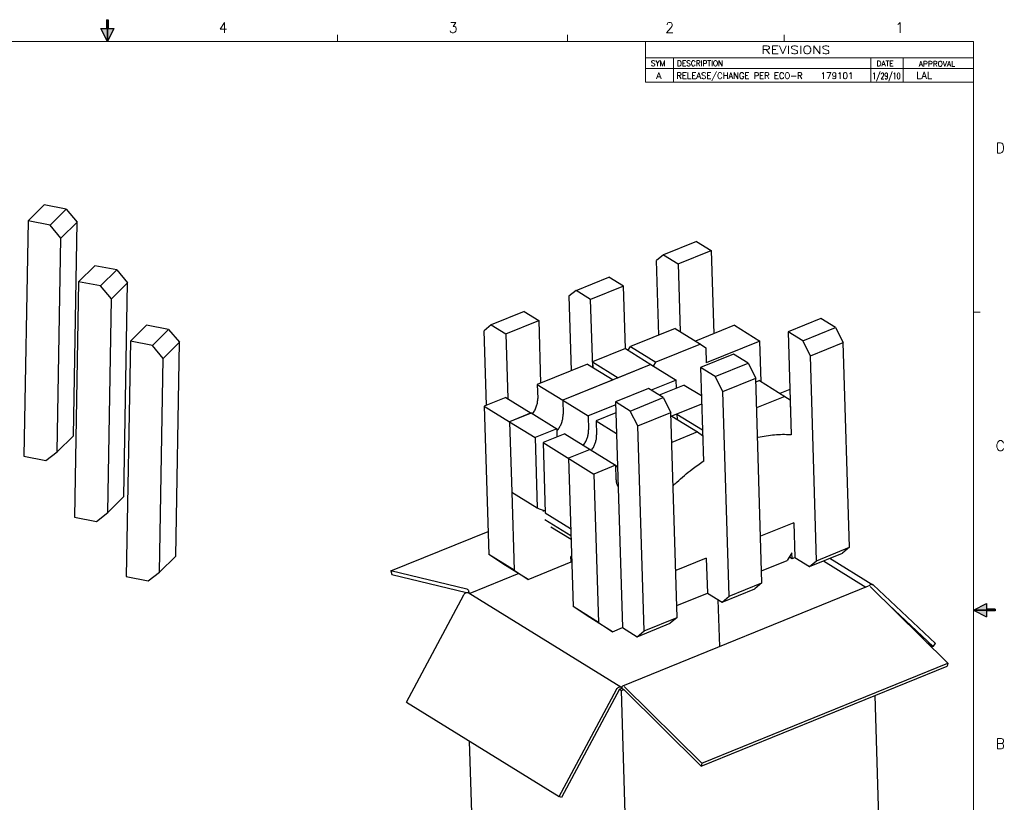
# Model space of a CAD drawing. Header units: inches. Extents: x 0.4 to 33.6, y 0.1 to 21.9.
# Tile 3 of 3: x 15.4 to 33.6, y 7.5 to 21.9. Entities that reach past the tile are written whole.
import ezdxf
from ezdxf.enums import TextEntityAlignment as Align

# ---------------------------------------------------------------- set-up
doc = ezdxf.new("R2010")
doc.units = ezdxf.units.IN
doc.header["$LTSCALE"] = 1.87
doc.header["$MEASUREMENT"] = 0
doc.layers.get('0').update_dxf_attribs({"linetype": 'CONTINUOUS'})
for name, color, linetype in [('BRDR', 5, 'CONTINUOUS'), ('DIM', 7, 'CONTINUOUS'), ('DRAW', 7, 'CONTINUOUS'), ('OBJECT', 7, 'CONTINUOUS')]:
    doc.layers.add(name, color=color, linetype=linetype)
doc.styles.add('ROMANS', font='ROMANS.shx')
doc.styles.add('SIMPLEX', font='simplex_.ttf')

# ---------------------------------------------------------------- blocks, each defined once
blk = doc.blocks.new('AROW')
at = {"layer": 'BRDR'}
for p, q in [((-0.01, 0.25), (-0.01, 0.15)), ((-0.01, 0.25), (0.01, 0.25)), ((0.01, 0.25), (0.01, 0.15)), ((0, 0), (-0.077, 0.15)), ((-0.077, 0.15), (-0.01, 0.15)), ((0, 0.19), (0, 0)), ((0, 0), (0, 0.19)), ((0, 0), (0.077, 0.15)), ((0.01, 0.15), (0.077, 0.15))]:
    blk.add_line(p, q, dxfattribs=at)
for points in [[(-0.01, 0.25), (0.01, 0.25), (0.01, 0.15)], [(-0.01, 0.25), (-0.01, 0.15), (0.01, 0.15)], [(-0.077, 0.15), (0, 0), (-0.01, 0.15)], [(0.077, 0.15), (0, 0), (-0.01, 0.15)]]:
    blk.add_solid(points, dxfattribs=at)
blk = doc.blocks.new('AROW1')
at = {"layer": 'OBJECT', "color": 5}
blk.add_line((0, -0.12), (0, 0), dxfattribs=at)
at = {"layer": 'OBJECT', "xscale": -1.608466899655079, "yscale": 1.608466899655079, "zscale": 1.608466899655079, "rotation": 180}
blk.add_blockref('AROW', (0, 0), dxfattribs=at)
blk = doc.blocks.new('ANSI_D1')
at = {"layer": 'DIM', "lineweight": 0}
for p, q in [((26.94, 21.2), (33, 21.2)), ((27.457, 21.2), (27.457, 20.75)), ((31.101, 21.2), (31.101, 20.75)), ((31.701, 21.2), (31.701, 20.75)), ((26.94, 21), (33, 21))]:
    blk.add_line(p, q, dxfattribs=at)
at = {"layer": 'OBJECT', "color": 5, "lineweight": 0}
for p, q in [((33, 21.5), (1, 21.5)), ((33, 21.5), (1, 21.5)), ((21.25, 21.5), (21.25, 21.62)), ((21.25, 21.5), (21.25, 21.62)), ((25.5, 21.5), (25.5, 21.62)), ((25.5, 21.5), (25.5, 21.62)), ((26.94, 21.5), (26.94, 20.75)), ((29.5, 21.5), (29.5, 21.62)), ((29.5, 21.5), (29.5, 21.62)), ((33, 0.5), (33, 21.5)), ((33, 0.5), (33, 21.5)), ((26.94, 20.75), (33, 20.75)), ((33, 16.5), (33.12, 16.5)), ((33, 16.5), (33.12, 16.5))]:
    blk.add_line(p, q, dxfattribs=at)
at = {"layer": 'OBJECT', "color": 5, "lineweight": 0, "xscale": -1}
for p, rotation in [((17, 21.5), 180), ((17, 21.5), 180), ((33, 11), 90), ((33, 11), 90)]:
    blk.add_blockref('AROW1', p, dxfattribs=dict(at, rotation=rotation))
at = {"layer": 'DIM', "lineweight": 0, "style": 'SIMPLEX', "width": 1.25}
blk.add_text('REVISIONS', height=0.15, dxfattribs=at).set_placement((29.718, 21.271), align=Align.CENTER)
at = {"layer": 'DIM', "lineweight": 0}
for s, height, style, p in [('SYM', 0.1, 'SIMPLEX', (27.039, 21.046)), ('DESCRIPTION', 0.1, 'SIMPLEX', (27.521, 21.046)), ('DATE', 0.1, 'SIMPLEX', (31.209, 21.043)), ('APPROVAL', 0.1, 'SIMPLEX', (31.99, 21.037)), ('RELEASE/CHANGE PER ECO-R', 0.11333, 'ROMANS', (27.51, 20.811))]:
    blk.add_text(s, height=height, dxfattribs=dict(at, style=style)).set_placement(p)
for tag, height, style, p in [('REV', 0.121, 'ROMANS', (27.186, 20.808)), ('TITLE_1', 0.15, 'SIMPLEX', (28.453, 2.136)), ('DTOL_X', 0.14, 'SIMPLEX', (25.347, 1.987)), ('DTOL_XX', 0.14, 'SIMPLEX', (25.97, 1.987)), ('DTOL_XXX', 0.14, 'SIMPLEX', (26.609, 1.989)), ('TITLE_2', 0.15, 'SIMPLEX', (28.453, 1.876)), ('TITLE_3', 0.15, 'SIMPLEX', (28.453, 1.606)), ('HTOL', 0.14, 'SIMPLEX', (25.35, 1.347)), ('FTOL', 0.14, 'SIMPLEX', (25.969, 1.347)), ('ATOL', 0.14, 'SIMPLEX', (26.587, 1.347)), ('TITLE_4', 0.15, 'SIMPLEX', (28.482, 1.357)), ('D_SCALE', 0.14, 'SIMPLEX', (26.203, 1.099)), ('DWG-NO', 0.18, 'ROMANS', (31.252, 0.714))]:
    blk.add_attdef(tag, text='', height=height, dxfattribs=dict(at, style=style)).set_placement(p, align=Align.CENTER)
for tag, p, height, style in [('ECO#', (30.175, 20.809), 0.118, 'ROMANS'), ('INI', (31.944, 20.808), 0.13, 'ROMANS'), ('DRAWN_BY', (27.651, 1.081), 0.09, 'SIMPLEX'), ('D_DATE', (29.239, 1.081), 0.09, 'SIMPLEX'), ('CHECKED', (27.638, 0.833), 0.09, 'ROMANS'), ('C_DATE', (29.224, 0.833), 0.09, 'ROMANS'), ('APPROVED', (27.638, 0.583), 0.09, 'ROMANS'), ('A_DATE', (29.224, 0.583), 0.09, 'ROMANS'), ('SHT_NO', (32.121, 0.535), 0.1, 'SIMPLEX')]:
    blk.add_attdef(tag, p, '', height=height, dxfattribs=dict(at, style=style))
at = {"layer": 'DIM', "lineweight": 0, "style": 'ROMANS', "width": 4.32758}
blk.add_attdef('DATE', text='', height=0.116, dxfattribs=at).set_placement((31.127, 20.807), (31.652, 20.807), align=Align.FIT)
at = {"layer": 'DIM', "lineweight": 0, "style": 'ROMANS'}
blk.add_attdef('ACAD_REF', text='', height=0.1, dxfattribs=at).set_placement((32.56, 1.128), align=Align.RIGHT)
at = {"layer": 'DIM', "color": 7, "lineweight": 0, "style": 'ROMANS'}
blk.add_attdef('REV', text='', height=0.14, dxfattribs=at).set_placement((32.716, 0.737), align=Align.CENTER)
at = {"layer": 'OBJECT', "color": 5, "lineweight": 0, "style": 'SIMPLEX'}
for s, p in [('4', (19.136, 21.662)), ('4', (19.136, 21.662)), ('3', (23.386, 21.662)), ('3', (23.386, 21.662)), ('2', (27.386, 21.662)), ('2', (27.386, 21.662)), ('1', (31.636, 21.662)), ('1', (31.636, 21.662)), ('D', (33.494, 19.439)), ('D', (33.494, 19.439)), ('C', (33.494, 13.939)), ('C', (33.494, 13.939)), ('B', (33.494, 8.439)), ('B', (33.494, 8.439))]:
    blk.add_text(s, height=0.19, dxfattribs=at).set_placement(p, align=Align.CENTER)

msp = doc.modelspace()

# ---------------------------------------------------------------- linework, layer by layer
at = {"layer": 'DRAW', "linetype": 'Continuous'}
for p, q in [((15.832, 18.483), (15.533, 18.187)), ((16.239, 18.404), (15.832, 18.483)), ((15.941, 18.108), (16.239, 18.404)), ((16.239, 18.404), (16.44, 18.164)), ((15.533, 18.187), (15.457, 13.84)), ((15.941, 18.108), (15.533, 18.187)), ((16.141, 17.868), (15.941, 18.108)), ((16.141, 17.868), (16.44, 18.164)), ((16.37, 14.218), (16.44, 18.164)), ((16.072, 13.922), (16.141, 17.868)), ((27.881, 17.808), (27.273, 17.561)), ((27.881, 17.808), (28.152, 17.641)), ((27.273, 17.561), (27.144, 17.453)), ((27.273, 17.561), (27.544, 17.394)), ((27.544, 17.394), (28.152, 17.641)), ((28.152, 17.641), (28.199, 16.103)), ((16.764, 17.36), (16.466, 17.064)), ((17.172, 17.281), (16.764, 17.36)), ((16.873, 16.985), (17.172, 17.281)), ((17.172, 17.281), (17.372, 17.042)), ((27.186, 16.08), (27.144, 17.453)), ((27.544, 17.394), (27.582, 16.142)), ((25.656, 16.904), (26.263, 17.151)), ((26.534, 16.984), (26.263, 17.151)), ((16.466, 17.064), (16.389, 12.718)), ((16.873, 16.985), (16.466, 17.064)), ((17.074, 16.746), (16.873, 16.985)), ((17.074, 16.746), (17.372, 17.042)), ((17.303, 13.096), (17.372, 17.042)), ((26.534, 16.984), (25.926, 16.736)), ((26.569, 15.829), (26.534, 16.984)), ((17.004, 12.8), (17.074, 16.746)), ((25.656, 16.904), (25.526, 16.796)), ((25.526, 16.796), (25.568, 15.422)), ((25.926, 16.736), (25.656, 16.904)), ((25.964, 15.486), (25.926, 16.736)), ((24.696, 16.514), (24.088, 16.266)), ((24.696, 16.514), (24.967, 16.346)), ((30.181, 16.386), (29.573, 16.139)), ((30.452, 16.218), (30.181, 16.386)), ((17.722, 16.263), (17.423, 15.967)), ((18.129, 16.184), (17.722, 16.263)), ((24.088, 16.266), (23.959, 16.158)), ((24.088, 16.266), (24.359, 16.099)), ((24.359, 16.099), (24.967, 16.346)), ((24.967, 16.346), (25.002, 15.191)), ((27.486, 16.202), (26.663, 15.867)), ((27.486, 16.202), (27.956, 15.911)), ((28.583, 16.259), (27.865, 15.967)), ((28.583, 16.259), (29.053, 15.968)), ((29.844, 15.971), (30.452, 16.218)), ((30.452, 16.218), (30.593, 15.943)), ((17.831, 15.888), (18.129, 16.184)), ((18.129, 16.184), (18.33, 15.945)), ((24, 14.784), (23.959, 16.158)), ((24.359, 16.099), (24.395, 14.906)), ((29.573, 16.139), (29.631, 14.234)), ((29.844, 15.971), (29.573, 16.139)), ((17.423, 15.967), (17.347, 11.62)), ((17.831, 15.888), (17.423, 15.967)), ((18.031, 15.649), (17.831, 15.888)), ((18.031, 15.649), (18.33, 15.945)), ((18.26, 11.999), (18.33, 15.945)), ((26.569, 15.829), (25.963, 15.582)), ((26.569, 15.829), (27.039, 15.538)), ((26.619, 15.798), (26.663, 15.867)), ((26.663, 15.867), (27.133, 15.576)), ((27.956, 15.911), (27.133, 15.576)), ((27.956, 15.911), (28.052, 15.846)), ((28.052, 15.846), (28.061, 15.564)), ((29.053, 15.968), (28.061, 15.564)), ((29.076, 15.217), (29.053, 15.968)), ((29.985, 15.695), (29.844, 15.971)), ((29.985, 15.695), (30.593, 15.943)), ((30.708, 12.161), (30.593, 15.943)), ((17.962, 11.703), (18.031, 15.649)), ((28.564, 15.728), (27.956, 15.481)), ((28.834, 15.56), (28.564, 15.728)), ((30.1, 11.913), (29.985, 15.695)), ((25.869, 15.544), (24.941, 15.167)), ((27.038, 15.538), (25.41, 14.876)), ((25.869, 15.544), (26.34, 15.253)), ((25.963, 15.582), (25.966, 15.485)), ((25.963, 15.582), (26.433, 15.291)), ((27.039, 15.538), (26.433, 15.291)), ((27.038, 15.538), (27.508, 15.247)), ((27.089, 15.507), (27.133, 15.576)), ((27.956, 15.481), (28.009, 13.744)), ((28.226, 15.313), (27.956, 15.481)), ((28.226, 15.313), (28.834, 15.56)), ((28.834, 15.56), (28.975, 15.285)), ((28.368, 15.037), (28.226, 15.313)), ((28.368, 15.037), (28.975, 15.285)), ((29.091, 11.503), (28.975, 15.285)), ((24.941, 15.167), (24.949, 14.91)), ((24.941, 15.167), (25.411, 14.876)), ((26.34, 15.253), (25.411, 14.876)), ((27.508, 15.247), (27.046, 15.059)), ((27.657, 15.155), (27.195, 14.967)), ((27.513, 15.096), (27.508, 15.247)), ((27.657, 15.155), (27.972, 14.961)), ((29.044, 15.237), (28.978, 15.21)), ((29.044, 15.237), (29.514, 14.946)), ((24.358, 14.929), (23.96, 14.767)), ((24.358, 14.929), (24.828, 14.638)), ((26.996, 15.09), (26.388, 14.843)), ((26.659, 14.675), (27.267, 14.923)), ((27.267, 14.923), (26.996, 15.09)), ((27.267, 14.923), (27.408, 14.647)), ((28.483, 11.255), (28.368, 15.037)), ((29.514, 14.946), (28.992, 14.734)), ((29.606, 15.076), (29.423, 15.002)), ((29.514, 14.946), (29.61, 14.882)), ((23.96, 14.767), (24.043, 12.029)), ((23.96, 14.767), (24.43, 14.476)), ((25.41, 14.876), (25.418, 14.619)), ((25.41, 14.876), (25.88, 14.585)), ((26.39, 14.792), (25.88, 14.585)), ((26.388, 14.843), (26.515, 10.677)), ((26.659, 14.675), (26.388, 14.843)), ((27.976, 14.803), (27.41, 14.573)), ((29.61, 14.882), (29.619, 14.6)), ((24.829, 14.64), (24.429, 14.477)), ((24.828, 14.638), (24.43, 14.476)), ((24.829, 14.64), (25.299, 14.349)), ((25.88, 14.585), (25.888, 14.328)), ((26.394, 14.641), (26.029, 14.493)), ((26.8, 14.4), (26.659, 14.675)), ((26.8, 14.4), (27.408, 14.647)), ((27.523, 10.865), (27.408, 14.647)), ((27.428, 14.58), (27.898, 14.289)), ((27.521, 14.618), (27.524, 14.52)), ((27.521, 14.618), (27.991, 14.327)), ((29.62, 14.6), (29.619, 14.6)), ((24.429, 14.477), (24.468, 13.179)), ((24.429, 14.477), (24.899, 14.186)), ((26.029, 14.493), (26.037, 14.236)), ((26.029, 14.493), (26.406, 14.26)), ((26.915, 10.618), (26.8, 14.4)), ((16.072, 13.922), (16.37, 14.218)), ((25.299, 14.349), (24.899, 14.186)), ((25.448, 14.257), (25.048, 14.094)), ((25.299, 14.349), (25.304, 14.198)), ((25.448, 14.257), (25.918, 13.966)), ((27.898, 14.289), (27.425, 14.096)), ((27.898, 14.289), (27.994, 14.224)), ((27.991, 14.327), (27.994, 14.224)), ((24.899, 14.186), (24.938, 12.888)), ((25.048, 14.094), (25.087, 12.796)), ((25.048, 14.094), (25.988, 13.512)), ((15.457, 13.84), (15.864, 13.761)), ((15.864, 13.761), (16.072, 13.922)), ((25.918, 13.966), (25.518, 13.803)), ((25.916, 13.965), (26.386, 13.674)), ((25.918, 13.966), (25.918, 13.963)), ((25.518, 13.803), (25.601, 11.065)), ((26.386, 13.674), (25.988, 13.512)), ((26.386, 13.674), (26.394, 13.417)), ((25.988, 13.512), (26.071, 10.774)), ((24.468, 13.179), (24.938, 12.888)), ((24.469, 13.178), (24.513, 11.739)), ((17.004, 12.8), (17.303, 13.096)), ((16.797, 12.639), (17.004, 12.8)), ((25.087, 12.796), (25.557, 12.505)), ((16.389, 12.718), (16.797, 12.639)), ((25.562, 12.371), (25.081, 12.668)), ((29.681, 12.613), (29.064, 12.365)), ((29.681, 12.613), (29.7, 11.972)), ((22.238, 11.725), (24.03, 12.454)), ((25.564, 12.303), (25.193, 12.533)), ((24.513, 11.739), (24.043, 12.029)), ((24.301, 11.857), (24.043, 12.029)), ((29.646, 12.055), (29.556, 11.915)), ((29.649, 11.953), (29.646, 12.055)), ((29.971, 11.805), (30.579, 12.052)), ((30.1, 11.913), (30.708, 12.161)), ((30.708, 12.161), (30.579, 12.052)), ((17.962, 11.703), (18.26, 11.999)), ((24.771, 11.566), (24.301, 11.857)), ((24.771, 11.566), (25.564, 11.889)), ((25.564, 11.889), (25.56, 11.992)), ((25.573, 11.983), (25.56, 11.992)), ((25.561, 11.987), (25.573, 11.979)), ((28.063, 11.962), (27.497, 11.734)), ((28.063, 11.962), (28.083, 11.314)), ((29.084, 11.723), (29.556, 11.915)), ((29.6, 11.983), (29.649, 11.953)), ((29.649, 11.953), (29.7, 11.973)), ((29.7, 11.972), (29.971, 11.805)), ((29.971, 11.805), (30.1, 11.913)), ((30.228, 11.91), (31.01, 11.426)), ((30.347, 11.958), (31.137, 11.469)), ((17.754, 11.542), (17.962, 11.703)), ((22.238, 11.725), (22.251, 11.658)), ((23.639, 11.387), (22.238, 11.725)), ((22.251, 11.658), (23.631, 11.325)), ((24.597, 11.674), (23.693, 11.306)), ((24.513, 11.739), (24.771, 11.566)), ((17.347, 11.62), (17.754, 11.542)), ((28.483, 11.255), (29.091, 11.503)), ((29.091, 11.503), (28.961, 11.394)), ((31.143, 11.465), (31.137, 11.469)), ((32.295, 10.385), (31.143, 11.465)), ((22.523, 9.302), (23.583, 11.282)), ((26.486, 9.577), (23.665, 11.322)), ((26.518, 9.599), (31.061, 11.447)), ((27.516, 11.085), (28.082, 11.315)), ((28.083, 11.316), (28.082, 11.315)), ((28.083, 11.314), (28.353, 11.147)), ((28.353, 11.147), (28.961, 11.394)), ((31.089, 11.436), (32.523, 10.02)), ((28.31, 10.328), (28.284, 11.19)), ((28.353, 11.147), (28.483, 11.255)), ((26.071, 10.774), (25.601, 11.065)), ((25.859, 10.893), (25.601, 11.065)), ((31.438, 11.092), (32.252, 10.328)), ((26.329, 10.602), (25.859, 10.893)), ((26.071, 10.774), (26.329, 10.602)), ((26.786, 10.509), (27.394, 10.757)), ((26.915, 10.618), (27.523, 10.865)), ((27.523, 10.865), (27.394, 10.757)), ((26.329, 10.602), (26.515, 10.678)), ((26.515, 10.677), (26.786, 10.509)), ((26.786, 10.509), (26.915, 10.618)), ((32.141, 10.397), (32.252, 10.328)), ((32.252, 10.328), (32.295, 10.385)), ((27.98, 8.172), (32.523, 10.02)), ((32.523, 10.02), (32.513, 9.967)), ((27.971, 8.119), (32.513, 9.967)), ((25.344, 7.557), (26.403, 9.537)), ((26.461, 9.539), (25.39, 7.537)), ((26.461, 9.539), (26.502, 9.556)), ((26.461, 9.539), (26.497, 9.516)), ((26.497, 9.516), (26.539, 9.533)), ((26.626, 5.285), (26.497, 9.516)), ((26.502, 9.556), (26.539, 9.533)), ((27.971, 8.119), (26.539, 9.533)), ((26.546, 9.588), (27.98, 8.172)), ((22.523, 9.302), (25.344, 7.557)), ((31.252, 7.167), (31.184, 9.426)), ((23.737, 7.073), (23.691, 8.58)), ((27.98, 8.172), (27.971, 8.119)), ((25.39, 7.537), (25.344, 7.557))]:
    msp.add_line(p, q, dxfattribs=at)
for centre, radius, start, end in [((25.986, 13.969), 0.526, 319.6987, 326.3494), ((25.991, 13.966), 0.521, 319.5819, 326.2724), ((25.55, 14.412), 1.643, 248.1174, 253.5768), ((25.939, 12.849), 0.891, 180.0343, 181.7409), ((23.657, 11.251), 0.0793, 121.1061, 127.9635), ((23.647, 11.292), 0.0351, 58.6592, 63.3584)]:
    msp.add_arc(centre, radius, start, end, dxfattribs=at)
for points, start_tangent, end_tangent in [([(24.854, 14.624), (24.86, 14.633), (24.899, 14.699), (24.928, 14.77), (24.945, 14.841), (24.949, 14.91)], (0.5872, 0.809442), (-0.030458, 0.999536)), ([(25.3, 14.305), (25.31, 14.317), (25.349, 14.373), (25.38, 14.433), (25.402, 14.496), (25.415, 14.558), (25.418, 14.619)], (0.642675, 0.766139), (-0.030458, 0.999536)), ([(25.793, 14.043), (25.819, 14.082), (25.85, 14.142), (25.872, 14.205), (25.885, 14.267), (25.888, 14.328)], (0.587513, 0.809215), (-0.030458, 0.999536)), ([(25.941, 13.949), (25.968, 13.99), (25.999, 14.05), (26.021, 14.113), (26.034, 14.175), (26.037, 14.236)], (0.590983, 0.806684), (-0.030458, 0.999536)), ([(29.009, 14.191), (29.02, 14.193), (29.323, 14.239), (29.616, 14.242), (29.631, 14.241)], (0.975651, 0.219329), (0.997416, -0.071839)), ([(27.449, 13.297), (27.518, 13.362), (27.802, 13.602), (28.008, 13.749)], (0.719489, 0.694503), (0.832864, 0.553478)), ([(26.394, 13.417), (26.402, 13.353), (26.423, 13.297), (26.436, 13.276)], (0.030458, -0.999536), (0.565307, -0.824881)), ([(31.137, 11.469), (31.123, 11.474), (31.099, 11.471), (31.076, 11.456), (31.067, 11.448)], (-0.858408, 0.512967), (-0.656881, -0.753994)), ([(23.583, 11.282), (23.601, 11.307), (23.609, 11.313)], (0.471775, 0.881719), (0.78912, 0.614239)), ([(23.616, 11.319), (23.625, 11.323), (23.649, 11.328), (23.663, 11.324)], (0.856816, 0.515622), (0.893695, -0.448675)), ([(23.679, 11.335), (23.677, 11.343), (23.667, 11.363), (23.653, 11.379), (23.639, 11.387)], (-0.271084, 0.962556), (-0.972106, 0.234542)), ([(23.683, 11.312), (23.682, 11.32), (23.679, 11.335)], (0.012727, 0.999919), (-0.271084, 0.962556)), ([(31.061, 11.447), (31.061, 11.447), (31.074, 11.446), (31.089, 11.436)], (0.921621, 0.388092), (0.711501, -0.702685)), ([(26.403, 9.537), (26.422, 9.561), (26.445, 9.578), (26.47, 9.582), (26.486, 9.577)], (0.471775, 0.881719), (0.853928, -0.520391)), ([(26.486, 9.577), (26.49, 9.574), (26.502, 9.556)], (0.853928, -0.520391), (0.316203, -0.948692)), ([(26.505, 9.567), (26.505, 9.574), (26.507, 9.586)], (-0.042801, 0.999084), (0.326234, 0.945289)), ([(26.507, 9.553), (26.505, 9.567)], (-0.218404, 0.975858), (-0.042801, 0.999084)), ([(26.507, 9.586), (26.509, 9.59), (26.518, 9.599)], (0.326234, 0.945289), (0.921621, 0.388092)), ([(26.518, 9.599), (26.518, 9.599), (26.532, 9.598), (26.546, 9.588)], (0.921621, 0.388092), (0.711501, -0.702685))]:
    msp.add_spline(points, degree=3, dxfattribs=dict(at, start_tangent=start_tangent, end_tangent=end_tangent))

# ---------------------------------------------------------------- block references
at = {"lineweight": 0}
ref = msp.add_blockref('ANSI_D1', (0, 0), dxfattribs=at)
ref.add_attrib('REV', 'A', dxfattribs={"layer": 'DIM', "lineweight": 0, "height": 0.121, "style": 'ROMANS'}).set_placement((27.186, 20.808), align=Align.CENTER)
ref.add_attrib('ECO#', '179101', (30.175, 20.809), dxfattribs={"layer": 'DIM', "lineweight": 0, "height": 0.118, "style": 'ROMANS'})
ref.add_attrib('DATE', '1/29/10', dxfattribs={"layer": 'DIM', "lineweight": 0, "height": 0.1157, "style": 'ROMANS', "width": 0.675225}).set_placement((31.127, 20.807), (31.652, 20.807), align=Align.FIT)
ref.add_attrib('INI', 'LAL', (31.944, 20.808), dxfattribs={"layer": 'DIM', "lineweight": 0, "height": 0.1302, "style": 'ROMANS'})

doc.saveas('drawing.dxf')
